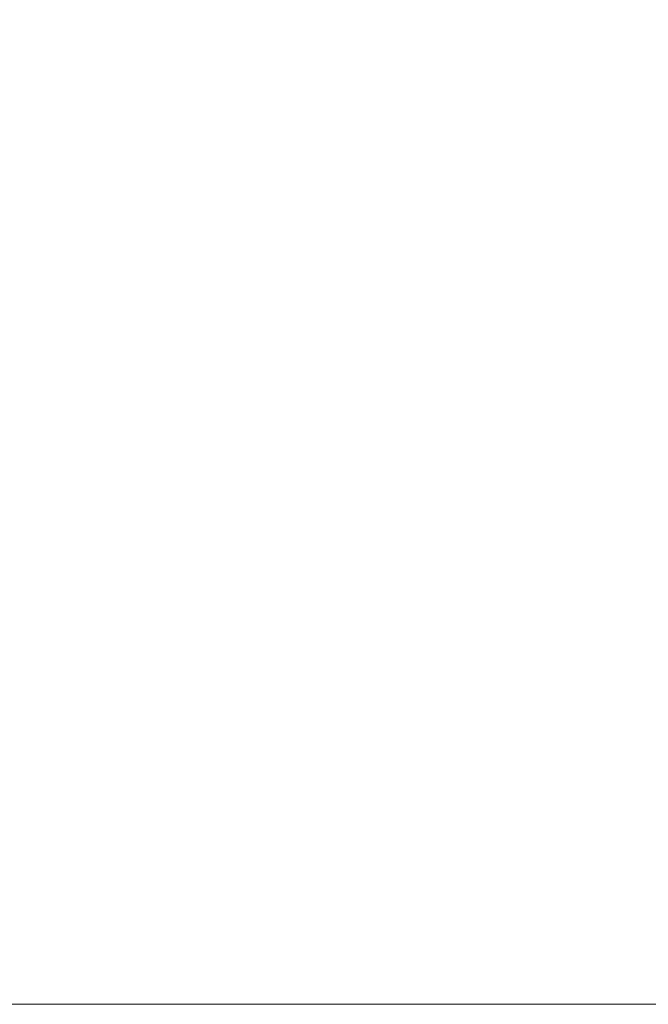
# Model space of a CAD drawing. Header units: inches. Extents: x -263 to 530, y -1 to 602.
# Tile 24 of 256: x -191.552 to -190.784, y 126 to 127.203. Entities that reach past the tile are written whole.
import ezdxf

# ---------------------------------------------------------------- set-up
doc = ezdxf.new("R2010")
doc.units = ezdxf.units.IN
doc.header["$MEASUREMENT"] = 0
doc.layers.add('A-WALL', color=113, linetype='Continuous', lineweight=13)

msp = doc.modelspace()

# ---------------------------------------------------------------- meshes
at = {"layer": 'A-WALL', "lineweight": 18}
mesh = msp.add_polyface(dxfattribs=at)
corners = [(-204.5, 134.5, 114.5), (-198, 134.5, 114.5), (-142.5, 134.5, 114.5), (-142.5, 126, 114.5), (-204.5, 126, 114.5)]
mesh.append_faces([[corners[k] for k in face] for face in [(1, 4, 0)]], dxfattribs={"vtx0": -1})
mesh.append_faces([[corners[k] for k in face] for face in [(3, 4, 1, 2)]], dxfattribs={"vtx1": -1})
mesh = msp.add_polyface(dxfattribs=at)
corners = [(-142.5, 134.5, 260), (-198, 134.5, 260), (-204.5, 134.5, 260), (-204.5, 126, 260), (-142.5, 126, 260)]
mesh.append_faces([[corners[k] for k in face] for face in [(1, 4, 0)]], dxfattribs={"vtx0": -1})
mesh.append_faces([[corners[k] for k in face] for face in [(3, 4, 1, 2)]], dxfattribs={"vtx1": -1})
mesh = msp.add_polyface(dxfattribs=at)
corners = [(-192, 134.5, -6), (-142.5, 134.5, -6), (-142.5, 126, -6), (-192, 126, -6)]
mesh.append_faces([[corners[k] for k in face] for face in [(3, 0, 1, 2)]])
mesh = msp.add_polyface(dxfattribs=at)
corners = [(-142.5, 134.5, 114.5), (-192, 134.5, 114.5), (-192, 126, 114.5), (-142.5, 126, 114.5)]
mesh.append_faces([[corners[k] for k in face] for face in [(0, 1, 2, 3)]])
mesh = msp.add_polyface(dxfattribs=at)
corners = [(-142.5, 126, 114.5), (-142.5, 126, 260), (-204.5, 126, 260), (-204.5, 126, 114.5), (-155, 126, 223), (-155, 126, 151), (-187, 126, 151), (-187, 126, 223)]
mesh.append_faces([[corners[k] for k in face] for face in [(3, 6, 7, 2), (6, 3, 0, 5)]], dxfattribs={"vtx0": -1, "vtx2": -1})
mesh.append_faces([[corners[k] for k in face] for face in [(1, 2, 7, 4), (4, 5, 0, 1)]], dxfattribs={"vtx1": -1, "vtx3": -1})
mesh = msp.add_polyface(dxfattribs=at)
corners = [(-142.5, 126, -6), (-142.5, 126, 114.5), (-192, 126, 114.5), (-192, 126, -6)]
mesh.append_faces([[corners[k] for k in face] for face in [(2, 3, 0, 1)]])

doc.saveas('drawing.dxf')
